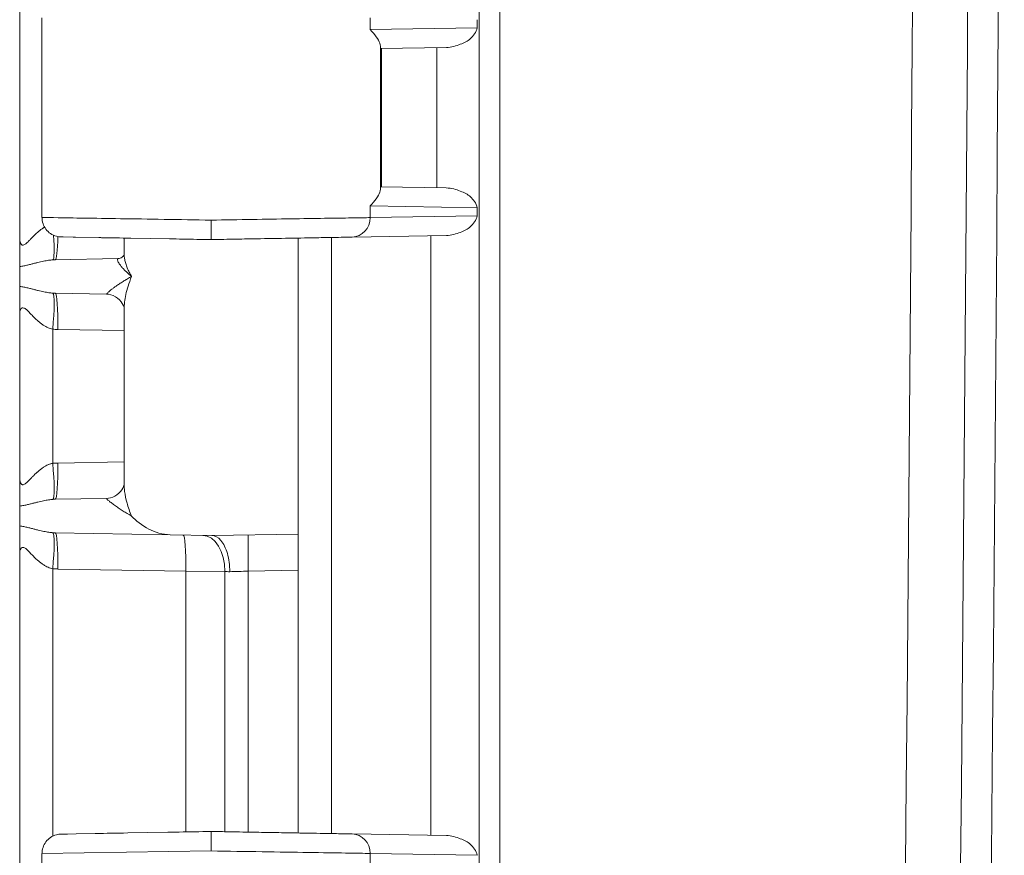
# Model space of a CAD drawing. Header units: inches. Extents: x 0 to 153, y 3 to 96.
# Tile 31 of 132: x 30.97 to 32.73, y 47.5 to 49. Entities that reach past the tile are written whole.
import ezdxf

# ---------------------------------------------------------------- set-up
doc = ezdxf.new("R2010")
doc.units = ezdxf.units.IN
doc.header["$LTSCALE"] = 4.5
doc.header["$MEASUREMENT"] = 0
doc.layers.add('Visible (ANSI)', color=7, linetype='Continuous', lineweight=18)
doc.layers.add('Visible Narrow (ANSI)', color=7, linetype='Continuous', lineweight=5)

msp = doc.modelspace()

# ---------------------------------------------------------------- linework, layer by layer
at = {"layer": 'Visible (ANSI)'}
for p, q in [((31.7914, 62.758), (31.7914, 41.8928)), ((30.9664, 49.5418), (30.9664, 48.609)), ((31.0064, 49.0044), (31.0064, 48.6463)), ((31.6143, 48.9494), (31.7324, 48.9515)), ((31.6143, 48.7013), (31.7323, 48.6993)), ((31.0443, 48.6113), (31.0408, 48.6113)), ((31.0443, 48.6113), (31.0667, 48.6109)), ((31.0667, 48.6109), (31.0627, 48.611)), ((31.1084, 48.6102), (31.0667, 48.6109)), ((31.1539, 48.5798), (31.1539, 48.6094)), ((31.2352, 48.6079), (31.1661, 48.6092)), ((31.4664, 48.5973), (31.4664, 48.6094)), ((31.5264, 48.6104), (31.5264, 47.5404)), ((31.5634, 48.6111), (31.7324, 48.614)), ((31.4664, 48.5973), (31.4664, 48.5727)), ((31.0303, 48.5705), (31.1431, 48.5725)), ((31.1539, 48.5798), (31.1539, 48.5798)), ((31.4664, 48.5727), (31.4664, 48.0781)), ((30.9664, 48.5226), (30.9664, 48.5582)), ((31.1223, 48.5087), (31.0303, 48.5103)), ((30.9664, 48.4718), (30.9664, 48.179)), ((31.1539, 48.1683), (31.1539, 48.4825)), ((31.0303, 48.1405), (31.1223, 48.1421)), ((30.9664, 48.0926), (30.9664, 48.1282)), ((31.2368, 48.0767), (31.0303, 48.0803)), ((31.2368, 48.0767), (31.3114, 48.0754)), ((31.3114, 48.0754), (31.4664, 48.0781)), ((31.4664, 48.0781), (31.4664, 48.0131)), ((30.9664, 48.0418), (30.9664, 47.109)), ((31.4664, 47.5414), (31.4664, 48.0131)), ((31.0677, 47.5399), (31.0408, 47.5394)), ((31.0408, 47.5394), (31.0524, 47.5396)), ((31.0677, 47.5399), (31.1022, 47.5405)), ((31.1608, 47.5415), (31.2321, 47.5428)), ((31.5634, 47.5397), (31.7324, 47.5368)), ((31.0064, 47.5044), (31.0064, 47.5044)), ((31.0064, 47.5044), (31.0064, 47.1463))]:
    msp.add_line(p, q, dxfattribs=at)
msp.add_arc((-473.7436, 52.3254), 506.4775, 358.925196, 1.074804, dxfattribs=at)
for centre, major_axis, ratio, start_param, end_param in [((31.6143, 48.9845), (0, 0.035), 0.020741, 2.638132, 3.141962), ((31.6143, 48.6663), (0, 0.035), 0.020741, 6.282816, 6.786646), ((31.1426, 48.5974), (0.0004, -0.025), 0.924559, 0.000005, 0.000047), ((31.1211, 48.2071), (0.0011, -0.065), 0.854416, 0.000137, 0.000324)]:
    msp.add_ellipse(centre, major_axis=major_axis, ratio=ratio, start_param=start_param, end_param=end_param, dxfattribs=at)
for points, knots in [([(31.6139, 48.9538), (31.6138, 48.9554), (31.6134, 48.9573), (31.6105, 48.9656), (31.604, 48.9753), (31.5956, 48.9836)], [-0.2589101, -0.2589101, -0.2589101, -0.2589101, -0.197686, -0.197686, 0, 0, 0, 0]), ([(31.7324, 48.9515), (31.7416, 48.9517), (31.7585, 48.9571), (31.7765, 48.9654), (31.7856, 48.9788), (31.7878, 48.9869)], [0, 0, 0, 0, 0.3333333, 0.6666667, 0.9997512, 0.9997512, 0.9997512, 0.9997512]), ([(31.5956, 48.6672), (31.604, 48.6754), (31.6105, 48.6852), (31.6134, 48.6935), (31.6138, 48.6954), (31.6139, 48.697)], [-1.1191106, -1.1191106, -1.1191106, -1.1191106, -0.9214246, -0.9214246, -0.8602004, -0.8602004, -0.8602004, -0.8602004]), ([(31.7878, 48.6639), (31.7856, 48.6719), (31.7764, 48.6854), (31.7585, 48.6937), (31.7415, 48.6991), (31.7323, 48.6993)], [0.0002488, 0.0002488, 0.0002488, 0.0002488, 0.3333333, 0.6666667, 0.9992589, 0.9992589, 0.9992589, 0.9992589]), ([(31.0408, 48.6113), (31.0394, 48.6114), (31.0379, 48.6115), (31.0351, 48.6119), (31.0336, 48.6122), (31.0286, 48.6136), (31.0251, 48.6152), (31.0188, 48.6194), (31.0159, 48.6221), (31.0113, 48.6281), (31.0095, 48.6316), (31.0071, 48.6387), (31.0065, 48.6426), (31.0065, 48.6463)], [0, 0, 0, 0, 0.0111228, 0.0111228, 0.0220731, 0.0220731, 0.0509694, 0.0509694, 0.0798667, 0.0798667, 0.1087684, 0.1087684, 0.1375627, 0.1375627, 0.1375627, 0.1375627]), ([(31.7324, 48.614), (31.7416, 48.6142), (31.7585, 48.6196), (31.7765, 48.6279), (31.7856, 48.6413), (31.7878, 48.6494)], [0, 0, 0, 0, 0.3333333, 0.6666667, 0.9997512, 0.9997512, 0.9997512, 0.9997512]), ([(31.3102, 48.6416), (31.3102, 48.6355), (31.3101, 48.6294), (31.3101, 48.6241), (31.3101, 48.6215), (31.3101, 48.619), (31.3101, 48.6169), (31.3102, 48.6148), (31.3102, 48.6129), (31.3102, 48.6113), (31.3102, 48.6083), (31.3102, 48.6066), (31.3102, 48.6066)], [0, 0, 0, 0, 0.333333, 0.333333, 0.333333, 0.50007, 0.50007, 0.50007, 0.666667, 0.666667, 0.666667, 1, 1, 1, 1]), ([(30.9664, 48.5582), (30.9664, 48.5633), (30.9664, 48.5701), (30.9664, 48.5787), (30.9664, 48.5872), (30.9664, 48.5975), (30.9664, 48.609)], [0, 0, 0, 0, 0.5, 0.5, 0.5, 1, 1, 1, 1]), ([(31.1084, 48.6102), (31.1107, 48.6101), (31.113, 48.6101), (31.1153, 48.61), (31.1305, 48.6098), (31.1475, 48.6095), (31.1661, 48.6092)], [0.72727273, 0.72727273, 0.72727273, 0.72727273, 0.73946703, 0.73946703, 0.73946703, 0.81818182, 0.81818182, 0.81818182, 0.81818182]), ([(31.2352, 48.6079), (31.2432, 48.6078), (31.2513, 48.6077), (31.2595, 48.6075), (31.276, 48.6072), (31.2929, 48.6069), (31.3102, 48.6066)], [0.90909091, 0.90909091, 0.90909091, 0.90909091, 0.93931643, 0.93931643, 0.93931643, 1, 1, 1, 1]), ([(31.5634, 48.6111), (31.5602, 48.611), (31.5566, 48.6109), (31.5526, 48.6109), (31.5469, 48.6108), (31.5405, 48.6107), (31.5334, 48.6105), (31.5246, 48.6104), (31.5146, 48.6102), (31.5036, 48.61), (31.4994, 48.6099), (31.4949, 48.6099), (31.4904, 48.6098), (31.4741, 48.6095), (31.456, 48.6092), (31.4367, 48.6088), (31.4362, 48.6088), (31.4358, 48.6088), (31.4354, 48.6088), (31.4164, 48.6085), (31.3962, 48.6081), (31.3754, 48.6078), (31.3686, 48.6077), (31.3616, 48.6075), (31.3546, 48.6074), (31.3401, 48.6072), (31.3253, 48.6069), (31.3102, 48.6066)], [0, 0, 0, 0, 0.08304, 0.08304, 0.08304, 0.2, 0.2, 0.2, 0.343946, 0.343946, 0.343946, 0.4, 0.4, 0.4, 0.6, 0.6, 0.6, 0.604385, 0.604385, 0.604385, 0.8, 0.8, 0.8, 0.865034, 0.865034, 0.865034, 1, 1, 1, 1]), ([(31.1431, 48.5725), (31.1451, 48.5725), (31.1482, 48.5735), (31.1524, 48.5768), (31.1535, 48.5788), (31.1539, 48.58), (31.1539, 48.5801), (31.1539, 48.5802)], [0, 0, 0, 0, 0.0630864, 0.0630864, 0.1244611, 0.1244611, 0.1391882, 0.1391882, 0.1391882, 0.1391882]), ([(30.9664, 48.4718), (30.9664, 48.4724), (30.9664, 48.473), (30.9664, 48.4735), (30.9664, 48.4775), (30.9664, 48.4814), (30.9664, 48.4852), (30.9664, 48.4893), (30.9664, 48.4933), (30.9664, 48.4973), (30.9664, 48.4981), (30.9664, 48.499), (30.9665, 48.4998), (30.9665, 48.5036), (30.9665, 48.5073), (30.9665, 48.5107), (30.9665, 48.5152), (30.9665, 48.5192), (30.9664, 48.5226)], [0, 0, 0, 0, 0.0298638, 0.0298638, 0.0298638, 0.2316231, 0.2316231, 0.2316231, 0.4513892, 0.4513892, 0.4513892, 0.5, 0.5, 0.5, 0.7151621, 0.7151621, 0.7151621, 1, 1, 1, 1]), ([(31.1539, 48.4825), (31.1539, 48.4825), (31.154, 48.485), (31.1504, 48.4928), (31.147, 48.4975), (31.1375, 48.505), (31.1312, 48.5077), (31.1245, 48.5086), (31.1234, 48.5087), (31.1223, 48.5087)], [0.003505, 0.003505, 0.003505, 0.003505, 0.1091715, 0.1091715, 0.2009048, 0.2009048, 0.294974, 0.294974, 0.3160926, 0.3160926, 0.3160926, 0.3160926]), ([(30.9664, 48.1282), (30.9664, 48.1333), (30.9664, 48.1401), (30.9664, 48.1487), (30.9664, 48.1572), (30.9664, 48.1675), (30.9664, 48.179)], [0, 0, 0, 0, 0.5, 0.5, 0.5, 1, 1, 1, 1]), ([(31.1223, 48.1421), (31.1266, 48.1422), (31.1324, 48.1435), (31.1425, 48.1491), (31.1468, 48.1533), (31.1525, 48.1616), (31.1536, 48.1655), (31.1539, 48.1679), (31.1539, 48.1683), (31.1539, 48.1683)], [0, 0, 0, 0, 0.0851249, 0.0851249, 0.172711, 0.172711, 0.270404, 0.270404, 0.3126383, 0.3126383, 0.3126383, 0.3126383]), ([(31.1674, 48.1104), (31.1744, 48.1025), (31.1859, 48.0931), (31.2087, 48.0816), (31.223, 48.0769), (31.2368, 48.0767)], [0.0000001, 0.0000001, 0.0000001, 0.0000001, 0.1445086, 0.1445086, 0.2629399, 0.2629399, 0.2629399, 0.2629399]), ([(30.9664, 48.0418), (30.9664, 48.0424), (30.9664, 48.043), (30.9664, 48.0435), (30.9664, 48.0475), (30.9664, 48.0514), (30.9664, 48.0552), (30.9664, 48.0593), (30.9664, 48.0633), (30.9664, 48.0673), (30.9664, 48.0681), (30.9664, 48.069), (30.9665, 48.0698), (30.9665, 48.0736), (30.9665, 48.0773), (30.9665, 48.0807), (30.9665, 48.0852), (30.9665, 48.0892), (30.9664, 48.0926)], [0, 0, 0, 0, 0.0298629, 0.0298629, 0.0298629, 0.2316176, 0.2316176, 0.2316176, 0.4513815, 0.4513815, 0.4513815, 0.5, 0.5, 0.5, 0.7151561, 0.7151561, 0.7151561, 1, 1, 1, 1]), ([(31.3436, 48.0104), (31.3436, 48.0218), (31.342, 48.0332), (31.3392, 48.043), (31.3364, 48.0527), (31.3324, 48.0609), (31.3276, 48.0666), (31.3227, 48.0723), (31.3169, 48.0754), (31.3115, 48.0754)], [0, 0, 0, 0, 0.3333333, 0.3333333, 0.3333333, 0.6666667, 0.6666667, 0.6666667, 1, 1, 1, 1]), ([(31.0065, 47.5044), (31.0065, 47.5082), (31.0071, 47.5121), (31.0095, 47.5192), (31.0113, 47.5227), (31.0159, 47.5287), (31.0188, 47.5314), (31.0251, 47.5356), (31.0286, 47.5372), (31.0337, 47.5386), (31.0351, 47.5389), (31.0379, 47.5393), (31.0394, 47.5394), (31.0408, 47.5394)], [0, 0, 0, 0, 0.0288366, 0.0288366, 0.0577362, 0.0577362, 0.0866335, 0.0866335, 0.1155301, 0.1155301, 0.1264609, 0.1264609, 0.1375632, 0.1375632, 0.1375632, 0.1375632]), ([(31.1608, 47.5415), (31.1394, 47.5412), (31.1202, 47.5408), (31.1038, 47.5405), (31.1033, 47.5405), (31.1027, 47.5405), (31.1022, 47.5405)], [0.18181818, 0.18181818, 0.18181818, 0.18181818, 0.26986203, 0.26986203, 0.26986203, 0.27272727, 0.27272727, 0.27272727, 0.27272727]), ([(31.3102, 47.5441), (31.2904, 47.5438), (31.2714, 47.5435), (31.2528, 47.5431), (31.2458, 47.543), (31.239, 47.5429), (31.2321, 47.5428)], [0, 0, 0, 0, 0.06617772, 0.06617772, 0.06617772, 0.09090909, 0.09090909, 0.09090909, 0.09090909]), ([(31.5634, 47.5397), (31.5597, 47.5398), (31.5556, 47.5399), (31.551, 47.5399), (31.5433, 47.5401), (31.5343, 47.5402), (31.5239, 47.5404), (31.5163, 47.5405), (31.508, 47.5407), (31.499, 47.5408), (31.4884, 47.541), (31.4769, 47.5412), (31.4647, 47.5414), (31.4527, 47.5417), (31.44, 47.5419), (31.4268, 47.5421), (31.4152, 47.5423), (31.4033, 47.5425), (31.3912, 47.5427), (31.3752, 47.543), (31.3589, 47.5433), (31.3421, 47.5436), (31.3316, 47.5438), (31.321, 47.544), (31.3102, 47.5441)], [0, 0, 0, 0, 0.093578, 0.093578, 0.093578, 0.25, 0.25, 0.25, 0.364586, 0.364586, 0.364586, 0.5, 0.5, 0.5, 0.633097, 0.633097, 0.633097, 0.75, 0.75, 0.75, 0.904109, 0.904109, 0.904109, 1, 1, 1, 1]), ([(31.3102, 47.5441), (31.3102, 47.5441), (31.3102, 47.5425), (31.3102, 47.5394), (31.3102, 47.5364), (31.3102, 47.5319), (31.3102, 47.5266), (31.3102, 47.5213), (31.3102, 47.5152), (31.3102, 47.5091)], [0, 0, 0, 0, 0.333333, 0.333333, 0.333333, 0.666667, 0.666667, 0.666667, 1, 1, 1, 1]), ([(31.7878, 47.5014), (31.7856, 47.5094), (31.7765, 47.5229), (31.7585, 47.5312), (31.7416, 47.5366), (31.7324, 47.5368)], [0.0002488, 0.0002488, 0.0002488, 0.0002488, 0.3333333, 0.6666667, 1, 1, 1, 1])]:
    msp.add_open_spline(points, degree=3, knots=knots, dxfattribs=at)
msp.add_open_spline([(31.0065, 48.6463), (31.0065, 48.6463), (31.0065, 48.6463), (31.0065, 48.6463)], degree=3, dxfattribs=at)
at = {"layer": 'Visible Narrow (ANSI)'}
for p, q in [((31.8281, 61.7149), (31.8281, 42.9359)), ((31.5956, 49.0047), (31.5956, 48.9836)), ((31.7878, 48.9869), (31.7878, 49.0014)), ((31.5956, 48.9836), (31.7878, 48.9869)), ((31.6139, 48.697), (31.6139, 48.9538)), ((31.6157, 48.7013), (31.6157, 48.9495)), ((31.7155, 48.6996), (31.7155, 48.9512)), ((31.5956, 48.6672), (31.5956, 48.6461)), ((31.5956, 48.6672), (31.7878, 48.6639)), ((31.7878, 48.6494), (31.7878, 48.6639)), ((31.5956, 48.6461), (31.7878, 48.6494)), ((31.7047, 47.5373), (31.7047, 48.6135)), ((31.0258, 48.4458), (31.0258, 48.205)), ((31.0348, 48.4453), (31.1539, 48.4432)), ((31.0348, 48.2055), (31.1539, 48.2076)), ((31.0258, 48.0158), (31.0258, 47.5357)), ((31.0348, 48.0153), (31.2645, 48.0113)), ((31.2645, 48.0113), (31.2645, 47.5433)), ((31.2645, 48.0113), (31.3349, 48.0107)), ((31.3349, 48.0107), (31.3349, 47.5437)), ((31.3768, 48.0115), (31.4664, 48.0131)), ((31.3768, 47.543), (31.3768, 48.0115)), ((31.0064, 47.5044), (31.3102, 47.5091)), ((31.5956, 47.5047), (31.5956, 47.4836)), ((31.5956, 47.5047), (31.7878, 47.5014))]:
    msp.add_line(p, q, dxfattribs=at)
for centre, major_axis, ratio, start_param, end_param in [((-216.7323, 52.3254), (0, 352.5808), 0.707107, 4.685755, 4.739023), ((-216.7998, 52.3254), (0, 352.8163), 0.707107, 4.685755, 4.739023), ((31.5627, 48.6461), (0.0006, -0.035), 0.939676, 0.000036, 1.554396), ((31.0201, 48.635), (0.0059, -0.0647), 0.086802, 0.034475, 1.237843), ((31.0292, 48.6355), (0.0011, -0.065), 0.087143, 0, 1.199183), ((31.0201, 48.4458), (0.0059, 0.0647), 0.086802, 4.72026, 6.248711), ((31.0336, 48.5635), (-0.0658, -0.0042), 0.805497, 1.406796, 1.469444), ((31.0292, 48.4453), (0.0011, 0.065), 0.087143, 4.71391, 6.283185), ((31.037, 48.5704), (-0.0002, -0.1251), 0.996195, 6.194419, 6.267091), ((31.0201, 48.205), (0.0059, -0.0647), 0.086802, 0.034475, 1.562919), ((31.0292, 48.2055), (0.0011, -0.065), 0.087143, 0, 1.569275), ((31.0201, 48.0158), (0.0059, 0.0647), 0.086802, 4.72026, 6.248711), ((31.0336, 48.1335), (-0.0658, -0.0042), 0.805497, 1.406796, 1.469444), ((31.0292, 48.0153), (0.0011, 0.065), 0.087143, 4.71391, 6.283185), ((31.378, 48.0115), (-0.0011, 0.065), 0.01745, 0, 1.570492), ((31.2589, 48.0113), (0.0011, 0.065), 0.087143, 4.71391, 6.283189), ((31.294, 48.0107), (0.0011, 0.065), 0.628143, 4.723353, 6.283205), ((31.037, 48.1404), (-0.0002, -0.1251), 0.996195, 6.194419, 6.267091), ((31.3756, 48.0093), (0.0649, -0.0022), 0.000355, 4.033318, 4.195995), ((31.5627, 47.5047), (0.0006, 0.035), 0.939675, 4.728789, 6.283138)]:
    msp.add_ellipse(centre, major_axis=major_axis, ratio=ratio, start_param=start_param, end_param=end_param, dxfattribs=at)
for points, knots in [([(31.0065, 48.6463), (31.0065, 48.6463), (31.01, 48.6463), (31.0318, 48.6459), (31.0795, 48.6452), (31.1454, 48.6442), (31.2244, 48.643), (31.2816, 48.6421), (31.3102, 48.6416)], [0.494388, 0.494388, 0.494388, 0.494388, 0.5454545, 0.6363636, 0.7272727, 0.8181818, 0.9090909, 1, 1, 1, 1]), ([(31.5956, 48.6461), (31.5872, 48.6459), (31.5645, 48.6456), (31.5155, 48.6448), (31.4542, 48.6439), (31.3844, 48.6428), (31.3349, 48.642), (31.3102, 48.6416)], [0, 0, 0, 0, 0.2, 0.4, 0.6, 0.8, 1, 1, 1, 1]), ([(30.9664, 48.609), (30.9664, 48.6086), (30.9665, 48.6082), (30.9665, 48.6079), (30.9665, 48.6055), (30.9669, 48.6033), (30.9674, 48.6015), (30.9675, 48.601), (30.9677, 48.6005), (30.9679, 48.6001), (30.9685, 48.5987), (30.9692, 48.5977), (30.9701, 48.5972), (30.9705, 48.5969), (30.9709, 48.5967), (30.9714, 48.5966), (30.9723, 48.5965), (30.9731, 48.5966), (30.9741, 48.597), (30.9748, 48.5973), (30.9755, 48.5977), (30.9762, 48.5982), (30.977, 48.5988), (30.9779, 48.5995), (30.9787, 48.6002), (30.9796, 48.601), (30.9806, 48.6019), (30.9815, 48.6028), (30.9822, 48.6034), (30.9829, 48.6041), (30.9835, 48.6048), (30.9847, 48.606), (30.9858, 48.6071), (30.9869, 48.6083), (30.9874, 48.6088), (30.9879, 48.6094), (30.9884, 48.6099), (30.9898, 48.6112), (30.9911, 48.6126), (30.9924, 48.6139), (30.9927, 48.6142), (30.993, 48.6145), (30.9933, 48.6148), (30.9948, 48.6163), (30.9963, 48.6177), (30.9978, 48.619), (30.9979, 48.6192), (30.9981, 48.6193), (30.9982, 48.6194), (30.9998, 48.6209), (31.0014, 48.6222), (31.003, 48.6235), (31.0046, 48.6248), (31.0062, 48.6259), (31.0078, 48.627), (31.008, 48.6272), (31.0082, 48.6273), (31.0084, 48.6274), (31.0093, 48.628), (31.0101, 48.6286), (31.011, 48.6291)], [0, 0, 0, 0, 0.009557, 0.009557, 0.009557, 0.0714286, 0.0714286, 0.0714286, 0.0895597, 0.0895597, 0.0895597, 0.1428571, 0.1428571, 0.1428571, 0.1687848, 0.1687848, 0.1687848, 0.2142857, 0.2142857, 0.2142857, 0.2482034, 0.2482034, 0.2482034, 0.2857143, 0.2857143, 0.2857143, 0.3274285, 0.3274285, 0.3274285, 0.3571429, 0.3571429, 0.3571429, 0.4066429, 0.4066429, 0.4066429, 0.4285714, 0.4285714, 0.4285714, 0.4859161, 0.4859161, 0.4859161, 0.5, 0.5, 0.5, 0.5651615, 0.5651615, 0.5651615, 0.5714286, 0.5714286, 0.5714286, 0.6428571, 0.6428571, 0.6428571, 0.7142857, 0.7142857, 0.7142857, 0.72364, 0.72364, 0.72364, 0.7631197, 0.7631197, 0.7631197, 0.7631197]), ([(31.1431, 48.5725), (31.1427, 48.5724), (31.1425, 48.5723), (31.1423, 48.5721), (31.1421, 48.5719), (31.142, 48.5716), (31.1419, 48.5712), (31.1419, 48.5708), (31.1419, 48.5703), (31.1421, 48.5697), (31.1422, 48.5691), (31.1425, 48.5683), (31.1428, 48.5675), (31.1432, 48.5667), (31.1437, 48.5658), (31.1443, 48.5647), (31.1449, 48.5637), (31.1456, 48.5626), (31.1465, 48.5614), (31.1473, 48.5602), (31.1483, 48.5589), (31.1494, 48.5576), (31.1505, 48.5563), (31.1517, 48.5549), (31.1531, 48.5535), (31.1544, 48.5521), (31.1558, 48.5506), (31.1573, 48.5491), (31.1589, 48.5477), (31.1605, 48.5462), (31.1622, 48.5447), (31.1639, 48.5433), (31.1656, 48.5418), (31.1674, 48.5404)], [0, 0, 0, 0, 0.0909091, 0.0909091, 0.0909091, 0.1818182, 0.1818182, 0.1818182, 0.2727273, 0.2727273, 0.2727273, 0.3636364, 0.3636364, 0.3636364, 0.4545455, 0.4545455, 0.4545455, 0.5454545, 0.5454545, 0.5454545, 0.6363636, 0.6363636, 0.6363636, 0.7272727, 0.7272727, 0.7272727, 0.8181818, 0.8181818, 0.8181818, 0.9090909, 0.9090909, 0.9090909, 1, 1, 1, 1]), ([(31.1539, 48.5798), (31.1539, 48.579), (31.154, 48.5783), (31.154, 48.5775), (31.1541, 48.5754), (31.1544, 48.5731), (31.1549, 48.5708), (31.1553, 48.5684), (31.1559, 48.566), (31.1567, 48.5635), (31.1574, 48.561), (31.1584, 48.5584), (31.1594, 48.5558), (31.1605, 48.5532), (31.1617, 48.5506), (31.1631, 48.548), (31.1644, 48.5455), (31.1659, 48.5429), (31.1674, 48.5404)], [0.5126937, 0.5126937, 0.5126937, 0.5126937, 0.5454545, 0.5454545, 0.5454545, 0.6363636, 0.6363636, 0.6363636, 0.7272727, 0.7272727, 0.7272727, 0.8181818, 0.8181818, 0.8181818, 0.9090909, 0.9090909, 0.9090909, 1, 1, 1, 1]), ([(30.9664, 48.5582), (30.969, 48.5585), (30.974, 48.5593), (30.9808, 48.5609), (30.9872, 48.5625), (30.9932, 48.564), (30.9988, 48.5655), (31.004, 48.5667), (31.009, 48.5678), (31.0138, 48.5687), (31.0182, 48.5695), (31.0224, 48.57), (31.025, 48.5702), (31.0262, 48.5703)], [0, 0, 0, 0, 0.0909091, 0.1818182, 0.2727273, 0.3636364, 0.4545455, 0.5454545, 0.6363636, 0.7272727, 0.8181818, 0.9090909, 0.999999, 0.999999, 0.999999, 0.999999]), ([(31.1223, 48.5087), (31.1222, 48.5087), (31.1222, 48.5088), (31.1223, 48.5089), (31.1224, 48.509), (31.1225, 48.5092), (31.1228, 48.5095), (31.123, 48.5098), (31.1233, 48.5101), (31.1237, 48.5105), (31.1241, 48.511), (31.1247, 48.5115), (31.1253, 48.512), (31.1259, 48.5126), (31.1266, 48.5132), (31.1275, 48.5139), (31.1283, 48.5146), (31.1292, 48.5154), (31.1303, 48.5163), (31.1314, 48.5172), (31.1326, 48.5181), (31.134, 48.5191), (31.1353, 48.5201), (31.1368, 48.5212), (31.1385, 48.5224), (31.1401, 48.5235), (31.1419, 48.5248), (31.1439, 48.5261), (31.1459, 48.5274), (31.148, 48.5289), (31.1504, 48.5304), (31.1524, 48.5316), (31.1546, 48.533), (31.1569, 48.5344), (31.1573, 48.5346), (31.1578, 48.5349), (31.1582, 48.5351), (31.1605, 48.5365), (31.1631, 48.538), (31.1658, 48.5395), (31.1664, 48.5398), (31.1669, 48.5401), (31.1674, 48.5404)], [0, 0, 0, 0, 0.0833333, 0.0833333, 0.0833333, 0.1666667, 0.1666667, 0.1666667, 0.25, 0.25, 0.25, 0.3333333, 0.3333333, 0.3333333, 0.4166667, 0.4166667, 0.4166667, 0.5, 0.5, 0.5, 0.5833333, 0.5833333, 0.5833333, 0.6666667, 0.6666667, 0.6666667, 0.75, 0.75, 0.75, 0.8333333, 0.8333333, 0.8333333, 0.9042879, 0.9042879, 0.9042879, 0.9166667, 0.9166667, 0.9166667, 0.9867894, 0.9867894, 0.9867894, 1, 1, 1, 1]), ([(31.1539, 48.4825), (31.1539, 48.4862), (31.1542, 48.4902), (31.1546, 48.4944), (31.1551, 48.4986), (31.1558, 48.5031), (31.1569, 48.508), (31.1579, 48.5128), (31.1593, 48.5179), (31.161, 48.5233), (31.1627, 48.5287), (31.1648, 48.5344), (31.1674, 48.5404)], [0.6368142, 0.6368142, 0.6368142, 0.6368142, 0.7272727, 0.7272727, 0.7272727, 0.8181818, 0.8181818, 0.8181818, 0.9090909, 0.9090909, 0.9090909, 1, 1, 1, 1]), ([(30.9664, 48.5226), (30.9689, 48.5223), (30.9714, 48.5219), (30.9738, 48.5214), (30.9762, 48.5209), (30.9787, 48.5204), (30.981, 48.5198), (30.9833, 48.5193), (30.9856, 48.5187), (30.9877, 48.5181), (30.9898, 48.5176), (30.9919, 48.5171), (30.9939, 48.5166), (30.9958, 48.5161), (30.9977, 48.5156), (30.9996, 48.5151), (31.0014, 48.5147), (31.0032, 48.5143), (31.0049, 48.5139), (31.0066, 48.5135), (31.0082, 48.5131), (31.0098, 48.5128), (31.0114, 48.5125), (31.0129, 48.5122), (31.0144, 48.512), (31.0159, 48.5117), (31.0173, 48.5115), (31.0186, 48.5113), (31.02, 48.5111), (31.0213, 48.5109), (31.0225, 48.5108), (31.0238, 48.5107), (31.025, 48.5106), (31.0262, 48.5105)], [0.0000007, 0.0000007, 0.0000007, 0.0000007, 0.0909091, 0.0909091, 0.0909091, 0.1818182, 0.1818182, 0.1818182, 0.2727273, 0.2727273, 0.2727273, 0.3636364, 0.3636364, 0.3636364, 0.4545455, 0.4545455, 0.4545455, 0.5454545, 0.5454545, 0.5454545, 0.6363636, 0.6363636, 0.6363636, 0.7272727, 0.7272727, 0.7272727, 0.8181818, 0.8181818, 0.8181818, 0.9090909, 0.9090909, 0.9090909, 1, 1, 1, 1]), ([(30.9664, 48.4718), (30.9664, 48.4737), (30.9666, 48.4755), (30.9669, 48.4772), (30.9672, 48.4788), (30.9676, 48.4803), (30.9682, 48.4815), (30.9689, 48.4826), (30.9696, 48.4835), (30.9706, 48.4839), (30.9715, 48.4843), (30.9727, 48.4843), (30.974, 48.4838), (30.9753, 48.4833), (30.9768, 48.4822), (30.9784, 48.4809), (30.98, 48.4795), (30.9817, 48.4779), (30.9834, 48.4761), (30.9851, 48.4743), (30.9869, 48.4725), (30.9886, 48.4707), (30.9904, 48.4689), (30.9921, 48.4672), (30.9938, 48.4655), (30.9955, 48.4639), (30.9971, 48.4623), (30.9988, 48.4608), (31.0005, 48.4594), (31.0021, 48.458), (31.0037, 48.4567), (31.0053, 48.4555), (31.0069, 48.4543), (31.0085, 48.4533), (31.0101, 48.4522), (31.0116, 48.4513), (31.0131, 48.4505), (31.0146, 48.4497), (31.0161, 48.449), (31.0175, 48.4483), (31.0189, 48.4477), (31.0203, 48.4472), (31.0217, 48.4468), (31.0231, 48.4464), (31.0245, 48.446), (31.0258, 48.4458)], [0, 0, 0, 0, 0.0666667, 0.0666667, 0.0666667, 0.1333333, 0.1333333, 0.1333333, 0.2, 0.2, 0.2, 0.2666667, 0.2666667, 0.2666667, 0.3333333, 0.3333333, 0.3333333, 0.4, 0.4, 0.4, 0.4666667, 0.4666667, 0.4666667, 0.5333333, 0.5333333, 0.5333333, 0.6, 0.6, 0.6, 0.6666667, 0.6666667, 0.6666667, 0.7333333, 0.7333333, 0.7333333, 0.8, 0.8, 0.8, 0.8666667, 0.8666667, 0.8666667, 0.9333333, 0.9333333, 0.9333333, 1, 1, 1, 1]), ([(30.9664, 48.179), (30.9664, 48.1786), (30.9665, 48.1782), (30.9665, 48.1779), (30.9665, 48.1755), (30.9669, 48.1733), (30.9674, 48.1715), (30.9675, 48.171), (30.9677, 48.1705), (30.9679, 48.1701), (30.9685, 48.1687), (30.9692, 48.1677), (30.9701, 48.1672), (30.9705, 48.1669), (30.9709, 48.1667), (30.9714, 48.1666), (30.9723, 48.1665), (30.9731, 48.1666), (30.9741, 48.167), (30.9748, 48.1673), (30.9755, 48.1677), (30.9762, 48.1682), (30.977, 48.1688), (30.9779, 48.1695), (30.9787, 48.1702), (30.9796, 48.171), (30.9806, 48.1719), (30.9815, 48.1728), (30.9822, 48.1734), (30.9829, 48.1741), (30.9835, 48.1748), (30.9847, 48.176), (30.9858, 48.1771), (30.9869, 48.1783), (30.9874, 48.1788), (30.9879, 48.1794), (30.9884, 48.1799), (30.9898, 48.1812), (30.9911, 48.1826), (30.9924, 48.1839), (30.9927, 48.1842), (30.993, 48.1845), (30.9933, 48.1848), (30.9948, 48.1863), (30.9963, 48.1877), (30.9978, 48.189), (30.9979, 48.1892), (30.9981, 48.1893), (30.9982, 48.1894), (30.9998, 48.1909), (31.0014, 48.1922), (31.003, 48.1935), (31.0046, 48.1948), (31.0062, 48.1959), (31.0078, 48.197), (31.008, 48.1972), (31.0082, 48.1973), (31.0084, 48.1974), (31.0098, 48.1984), (31.0111, 48.1992), (31.0125, 48.2), (31.0129, 48.2002), (31.0132, 48.2004), (31.0136, 48.2006), (31.0148, 48.2012), (31.0159, 48.2018), (31.0171, 48.2023), (31.0176, 48.2025), (31.0181, 48.2027), (31.0187, 48.2029), (31.0196, 48.2033), (31.0206, 48.2036), (31.0215, 48.2039), (31.0222, 48.2041), (31.0229, 48.2043), (31.0235, 48.2045), (31.0243, 48.2047), (31.025, 48.2048), (31.0258, 48.205)], [0, 0, 0, 0, 0.009557, 0.009557, 0.009557, 0.0714286, 0.0714286, 0.0714286, 0.0895597, 0.0895597, 0.0895597, 0.1428571, 0.1428571, 0.1428571, 0.1687848, 0.1687848, 0.1687848, 0.2142857, 0.2142857, 0.2142857, 0.2482034, 0.2482034, 0.2482034, 0.2857143, 0.2857143, 0.2857143, 0.3274285, 0.3274285, 0.3274285, 0.3571429, 0.3571429, 0.3571429, 0.4066429, 0.4066429, 0.4066429, 0.4285714, 0.4285714, 0.4285714, 0.4859161, 0.4859161, 0.4859161, 0.5, 0.5, 0.5, 0.5651615, 0.5651615, 0.5651615, 0.5714286, 0.5714286, 0.5714286, 0.6428571, 0.6428571, 0.6428571, 0.7142857, 0.7142857, 0.7142857, 0.72364, 0.72364, 0.72364, 0.7857143, 0.7857143, 0.7857143, 0.8029065, 0.8029065, 0.8029065, 0.8571429, 0.8571429, 0.8571429, 0.8821476, 0.8821476, 0.8821476, 0.9285714, 0.9285714, 0.9285714, 0.9614561, 0.9614561, 0.9614561, 1, 1, 1, 1]), ([(31.0258, 48.205), (31.0273, 48.2051), (31.0303, 48.2053), (31.0333, 48.2054), (31.0348, 48.2055)], [0.0000001, 0.0000001, 0.0000001, 0.0000001, 0.5, 1, 1, 1, 1]), ([(31.1539, 48.1683), (31.1539, 48.1639), (31.1546, 48.1532), (31.1585, 48.1341), (31.1639, 48.1185), (31.1674, 48.1104)], [0.6026333, 0.6026333, 0.6026333, 0.6026333, 0.7142857, 0.8571429, 1, 1, 1, 1]), ([(30.9664, 48.1282), (30.969, 48.1285), (30.974, 48.1293), (30.9808, 48.1309), (30.9872, 48.1325), (30.9932, 48.134), (30.9988, 48.1355), (31.004, 48.1367), (31.009, 48.1378), (31.0138, 48.1387), (31.0182, 48.1395), (31.0224, 48.14), (31.025, 48.1402), (31.0262, 48.1403)], [0, 0, 0, 0, 0.0909091, 0.1818182, 0.2727273, 0.3636364, 0.4545455, 0.5454545, 0.6363636, 0.7272727, 0.8181818, 0.9090909, 0.999999, 0.999999, 0.999999, 0.999999]), ([(31.1223, 48.1421), (31.1222, 48.1421), (31.1223, 48.1418), (31.1227, 48.1413), (31.1232, 48.1408), (31.1239, 48.14), (31.1249, 48.1391), (31.126, 48.1381), (31.1274, 48.1369), (31.129, 48.1355), (31.1307, 48.1341), (31.1328, 48.1326), (31.1351, 48.1308), (31.1372, 48.1293), (31.1394, 48.1277), (31.142, 48.126), (31.1424, 48.1256), (31.1429, 48.1253), (31.1434, 48.125), (31.1456, 48.1235), (31.1479, 48.122), (31.1505, 48.1204), (31.1516, 48.1197), (31.1528, 48.1189), (31.154, 48.1182), (31.1564, 48.1167), (31.1589, 48.1152), (31.1616, 48.1137), (31.1635, 48.1126), (31.1654, 48.1115), (31.1674, 48.1104)], [0.000009, 0.000009, 0.000009, 0.000009, 0.1428571, 0.1428571, 0.1428571, 0.2857143, 0.2857143, 0.2857143, 0.4285714, 0.4285714, 0.4285714, 0.5714286, 0.5714286, 0.5714286, 0.6924284, 0.6924284, 0.6924284, 0.7142857, 0.7142857, 0.7142857, 0.813305, 0.813305, 0.813305, 0.8571429, 0.8571429, 0.8571429, 0.9417629, 0.9417629, 0.9417629, 1, 1, 1, 1]), ([(30.9664, 48.0926), (30.9689, 48.0923), (30.9714, 48.0919), (30.9738, 48.0914), (30.9762, 48.0909), (30.9787, 48.0904), (30.981, 48.0898), (30.9833, 48.0893), (30.9856, 48.0887), (30.9877, 48.0881), (30.9898, 48.0876), (30.9919, 48.0871), (30.9939, 48.0866), (30.9958, 48.0861), (30.9977, 48.0856), (30.9996, 48.0851), (31.0014, 48.0847), (31.0032, 48.0843), (31.0049, 48.0839), (31.0066, 48.0835), (31.0082, 48.0831), (31.0098, 48.0828), (31.0114, 48.0825), (31.0129, 48.0822), (31.0144, 48.082), (31.0159, 48.0817), (31.0173, 48.0815), (31.0186, 48.0813), (31.02, 48.0811), (31.0213, 48.0809), (31.0225, 48.0808), (31.0238, 48.0807), (31.025, 48.0806), (31.0262, 48.0805)], [0.0000007, 0.0000007, 0.0000007, 0.0000007, 0.0909091, 0.0909091, 0.0909091, 0.1818182, 0.1818182, 0.1818182, 0.2727273, 0.2727273, 0.2727273, 0.3636364, 0.3636364, 0.3636364, 0.4545455, 0.4545455, 0.4545455, 0.5454545, 0.5454545, 0.5454545, 0.6363636, 0.6363636, 0.6363636, 0.7272727, 0.7272727, 0.7272727, 0.8181818, 0.8181818, 0.8181818, 0.9090909, 0.9090909, 0.9090909, 1, 1, 1, 1]), ([(30.9664, 48.0418), (30.9664, 48.0437), (30.9666, 48.0455), (30.9669, 48.0472), (30.9672, 48.0488), (30.9676, 48.0503), (30.9682, 48.0515), (30.9689, 48.0526), (30.9696, 48.0535), (30.9706, 48.0539), (30.9715, 48.0543), (30.9727, 48.0543), (30.974, 48.0538), (30.9753, 48.0533), (30.9768, 48.0522), (30.9784, 48.0509), (30.98, 48.0495), (30.9817, 48.0479), (30.9834, 48.0461), (30.9851, 48.0443), (30.9869, 48.0425), (30.9886, 48.0407), (30.9904, 48.0389), (30.9921, 48.0372), (30.9938, 48.0355), (30.9955, 48.0339), (30.9971, 48.0323), (30.9988, 48.0308), (31.0005, 48.0294), (31.0021, 48.028), (31.0037, 48.0267), (31.0053, 48.0255), (31.0069, 48.0243), (31.0085, 48.0233), (31.0101, 48.0222), (31.0116, 48.0213), (31.0131, 48.0205), (31.0146, 48.0197), (31.0161, 48.019), (31.0175, 48.0183), (31.0189, 48.0177), (31.0203, 48.0172), (31.0217, 48.0168), (31.0231, 48.0164), (31.0245, 48.016), (31.0258, 48.0158)], [0, 0, 0, 0, 0.0666667, 0.0666667, 0.0666667, 0.1333333, 0.1333333, 0.1333333, 0.2, 0.2, 0.2, 0.2666667, 0.2666667, 0.2666667, 0.3333333, 0.3333333, 0.3333333, 0.4, 0.4, 0.4, 0.4666667, 0.4666667, 0.4666667, 0.5333333, 0.5333333, 0.5333333, 0.6, 0.6, 0.6, 0.6666667, 0.6666667, 0.6666667, 0.7333333, 0.7333333, 0.7333333, 0.8, 0.8, 0.8, 0.8666667, 0.8666667, 0.8666667, 0.9333333, 0.9333333, 0.9333333, 1, 1, 1, 1]), ([(31.3436, 48.0104), (31.3486, 48.0106), (31.3594, 48.0109), (31.371, 48.0113), (31.3768, 48.0115)], [0, 0, 0, 0, 0.5, 0.9999979, 0.9999979, 0.9999979, 0.9999979]), ([(31.5956, 47.5047), (31.5851, 47.5049), (31.5549, 47.5054), (31.4871, 47.5064), (31.403, 47.5077), (31.3411, 47.5087), (31.3102, 47.5091)], [0, 0, 0, 0, 0.25, 0.5, 0.75, 1, 1, 1, 1])]:
    msp.add_open_spline(points, degree=3, knots=knots, dxfattribs=at)
for points in [[(31.0262, 48.5703), (31.0269, 48.5704), (31.0282, 48.5704), (31.0296, 48.5705), (31.0303, 48.5705)], [(31.0262, 48.1403), (31.0269, 48.1404), (31.0282, 48.1404), (31.0296, 48.1405), (31.0303, 48.1405)]]:
    msp.add_open_spline(points, degree=3, dxfattribs=at)

doc.saveas('drawing.dxf')
